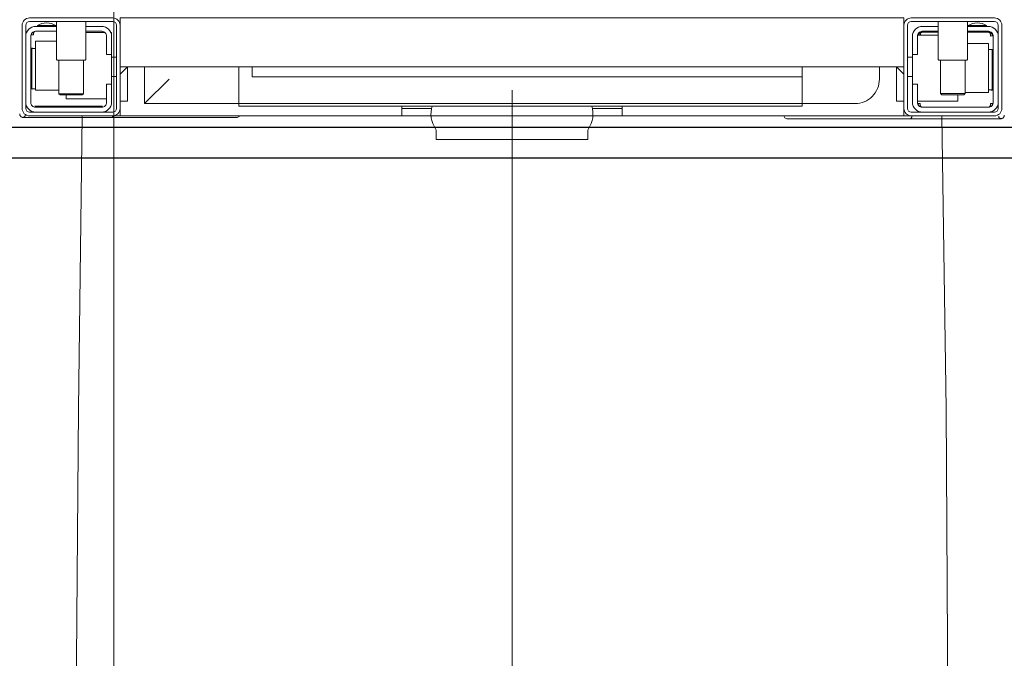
# Model space of a CAD drawing. Header units: millimetres. Extents: x -1893473 to 1546619, y -568027 to 942944.
# Tile 177 of 256: x 168305 to 168707, y -496083 to -495823. Entities that reach past the tile are written whole.
import ezdxf
from ezdxf.enums import TextEntityAlignment as Align

# ---------------------------------------------------------------- set-up
doc = ezdxf.new("R2010")
doc.units = ezdxf.units.MM
doc.header["$LTSCALE"] = 0.2
doc.layers.get('0').update_dxf_attribs({"lineweight": 0})
for name, color, linetype, lineweight in [('!! 0_Opis_pom', 9, 'Continuous', 13), ('!! 1_OPIS POM NOWE', 140, 'Continuous', 5), ('!! 2_wypos-sanitarne', 240, 'Continuous', 9), ('!! wymiary osi', 250, 'Continuous', 9), ('P-Opis nadproża', 150, 'Continuous', 9)]:
    doc.layers.add(name, color=color, linetype=linetype, lineweight=lineweight)
doc.layers.add('!! 1_zabudowa GK', color=33, linetype='Continuous')
doc.layers.add('!!_@ wypos sanit nd', color=7, linetype='Continuous', lineweight=0, plot=False)
doc.styles.add('ARIAL', font='tahoma.ttf')
doc.styles.add('TXT', font='simplex.shx')
doc.dimstyles.new('DIM50', dxfattribs={"dimscale": 5, "dimtxt": 2.5, "dimasz": 1.5, "dimexe": 0, "dimexo": 0, "dimgap": 0.5, "dimtad": 1, "dimdec": 4, "dimrnd": 0.5, "dimdsep": 46, "dimtxsty": 'TXT', "dimblk1": 'TICK1', "dimblk2": 'TICK1', "dimsah": 1, "dimcen": 0, "dimse1": 1, "dimse2": 1, "dimclrd": 1, "dimclre": 7, "dimclrt": 9, "dimadec": 0, "dimazin": 0, "dimtfac": 1, "dimtdec": 4, "dimtmove": 2, "dimatfit": 3, "dimldrblk": 'TICK1', "dimfxl": 1, "dimtolj": 1, "dimarcsym": 0})

# ---------------------------------------------------------------- blocks, each defined once
blk = doc.blocks.new('A$C324a30b8')
for points in [[(0, 0.01049), (0, -0.71083)], [(0.17552, 0), (0.17692, -0.11958), (0.17797, -0.23916)], [(-0.17797, -0.23916), (-0.17727, -0.11958), (-0.17552, 0)], [(-0.17552, 0), (0.17552, 0)]]:
    blk.add_lwpolyline(points)
blk = doc.blocks.new('A$C4ebe9e89')
for points in [[(-0.2, 0.01268), (-0.2, 0.04668, -0.414214), (-0.197, 0.04968), (-0.163, 0.04968, -0.414214), (-0.16, 0.04668), (-0.16, 0.01268, -0.414214), (-0.163, 0.00968), (-0.197, 0.00968, -0.414214)], [(0.16, 0.01268), (0.16, 0.04668, -0.414214), (0.163, 0.04968), (0.197, 0.04968, -0.414214), (0.2, 0.04668), (0.2, 0.01268, -0.414214), (0.197, 0.00968), (0.163, 0.00968, -0.414214)], [(-0.1615, 0.04668), (-0.1615, 0.01268, -0.414214), (-0.163, 0.01118), (-0.197, 0.01118, -0.414214), (-0.1985, 0.01268), (-0.1985, 0.04668, -0.414214), (-0.197, 0.04818), (-0.163, 0.04818, -0.414214)], [(0.1985, 0.04668), (0.1985, 0.01268, -0.414214), (0.197, 0.01118), (0.163, 0.01118, -0.414214), (0.1615, 0.01268), (0.1615, 0.04668, -0.414214), (0.163, 0.04818), (0.197, 0.04818, -0.414214)]]:
    blk.add_lwpolyline(points, format="xyb", close=True)
for points in [[(-0.16, 0.04668), (-0.16, 0.04968), (0.16, 0.04968), (0.16, 0.04668)], [(-0.16, 0.03368), (-0.16, 0.04568)], [(0.16, 0.03368), (0.16, 0.04568)], [(-0.19478, 0.04378), (-0.186, 0.04378)], [(-0.192, 0.04418), (-0.192, 0.04378)], [(-0.188, 0.04418), (-0.188, 0.04378)], [(-0.16664, 0.04268), (-0.16666, 0.04284), (-0.16669, 0.04295), (-0.16672, 0.04306), (-0.16675, 0.04316), (-0.16679, 0.04326), (-0.16683, 0.04337), (-0.16689, 0.04346), (-0.16694, 0.04355), (-0.16701, 0.04363), (-0.1671, 0.0437), (-0.16718, 0.04375), (-0.16728, 0.04378), (-0.16718, 0.04377), (-0.16708, 0.04376), (-0.16696, 0.04373), (-0.16686, 0.0437), (-0.16677, 0.04367), (-0.16666, 0.04362), (-0.16657, 0.04357), (-0.16646, 0.0435), (-0.16636, 0.04342), (-0.16627, 0.04334), (-0.16618, 0.04324), (-0.1661, 0.04314), (-0.16603, 0.04303), (-0.16597, 0.04292), (-0.16592, 0.0428), (-0.16588, 0.04268), (-0.174, 0.04268)], [(-0.174, 0.04378), (-0.16722, 0.04378)], [(0.1635, 0.03468), (0.1635, 0.04218)], [(0.174, 0.04368), (0.16618, 0.04368)], [(0.167, 0.04412), (0.16693, 0.04403), (0.16687, 0.04393), (0.16681, 0.04381), (0.16675, 0.04368)], [(0.19499, 0.04412), (0.19506, 0.04404), (0.19512, 0.04395), (0.19517, 0.04385), (0.19521, 0.04376), (0.19525, 0.04365), (0.19528, 0.04355), (0.19531, 0.04344), (0.19533, 0.04333), (0.19535, 0.04322), (0.19537, 0.04311), (0.19538, 0.04301), (0.19539, 0.04291), (0.19538, 0.04281), (0.19547, 0.04278), (0.19557, 0.04278), (0.19568, 0.04278), (0.19578, 0.04278), (0.19589, 0.04278), (0.19613, 0.04278), (0.19616, 0.04288), (0.19615, 0.04299), (0.19613, 0.04311), (0.19609, 0.04324), (0.19605, 0.04336), (0.19594, 0.04357)], [(-0.19591, 0.03679), (-0.19602, 0.03679), (-0.19616, 0.03679), (-0.19632, 0.03679), (-0.1965, 0.03679)], [(-0.185, 0.01918), (-0.1945, 0.01918), (-0.1945, 0.03918), (-0.186, 0.03918)], [(0.186, 0.04018), (0.1945, 0.04018), (0.1945, 0.02018), (0.185, 0.02018)], [(0.19591, 0.03729), (0.19602, 0.03729), (0.19616, 0.03729), (0.19632, 0.03729), (0.1965, 0.03729)], [(-0.185, 0.03238), (-0.185, 0.01876), (-0.1845, 0.01826), (-0.1755, 0.01826), (-0.175, 0.01876), (-0.175, 0.03238)], [(-0.1615, 0.03368), (-0.1635, 0.03368)], [(0.1615, 0.03368), (0.1635, 0.03368)], [(0.175, 0.03238), (0.175, 0.01872), (0.1755, 0.01822), (0.1845, 0.01822), (0.185, 0.01872), (0.185, 0.03238)], [(0.16, 0.02668), (0.157, 0.02968), (0.16, 0.02968), (-0.16, 0.02968), (-0.157, 0.02968), (-0.16, 0.02668)], [(-0.157, 0.02968), (-0.157, 0.01568), (-0.16, 0.01568)], [(0.10602, 0.02968), (0.10602, 0.0256), (-0.11847, 0.0256)], [(0.11153, 0.02968), (0.11153, 0.01468), (0.15, 0.01468)], [(0.14, 0.02468), (0.15, 0.01468), (0.15, 0.02968)], [(0.16, 0.01568), (0.157, 0.01568), (0.157, 0.02968)], [(-0.1615, 0.02568), (-0.1635, 0.02568)], [(0.1615, 0.02568), (0.1635, 0.02568)], [(-0.1965, 0.02017), (-0.19632, 0.02017), (-0.19616, 0.02017), (-0.19602, 0.02017), (-0.19591, 0.02017)], [(0.1965, 0.02067), (0.19632, 0.02067), (0.19616, 0.02067), (0.19602, 0.02067), (0.19591, 0.02067)], [(-0.175, 0.01876), (-0.185, 0.01876)], [(-0.182, 0.01826), (-0.182, 0.01568), (-0.1655, 0.01568)], [(0.1655, 0.01668), (0.182, 0.01668), (0.182, 0.01822)], [(0.185, 0.01872), (0.175, 0.01872)], [(-0.16636, 0.01353), (-0.16625, 0.01364), (-0.16618, 0.01371), (-0.16612, 0.01379), (-0.16606, 0.01388), (-0.166, 0.01398), (-0.16596, 0.01407), (-0.16592, 0.01417), (-0.16589, 0.01428), (-0.16586, 0.01438), (-0.16584, 0.01449), (-0.16583, 0.01459), (-0.16583, 0.01469), (-0.16593, 0.01468), (-0.16606, 0.01468), (-0.1663, 0.01468), (-0.1664, 0.01468), (-0.16651, 0.01468), (-0.16661, 0.01468), (-0.16661, 0.01458), (-0.16662, 0.01448), (-0.16663, 0.01438), (-0.16664, 0.01428), (-0.16665, 0.01418), (-0.16667, 0.01407), (-0.1667, 0.01397), (-0.16673, 0.01387), (-0.16676, 0.01377), (-0.1668, 0.01366), (-0.16685, 0.01356), (-0.1669, 0.01347), (-0.16697, 0.01338), (-0.16704, 0.01331), (-0.16712, 0.01325), (-0.16725, 0.01318), (-0.19475, 0.01318), (-0.19493, 0.01328), (-0.19501, 0.01336), (-0.19507, 0.01344), (-0.19513, 0.01353), (-0.19518, 0.01363), (-0.19522, 0.01372), (-0.19526, 0.01383), (-0.19529, 0.01393), (-0.19532, 0.01405), (-0.19534, 0.01415), (-0.19536, 0.01425), (-0.19537, 0.01435), (-0.19538, 0.01446), (-0.19538, 0.01458), (-0.19539, 0.01468), (-0.19617, 0.01467), (-0.19616, 0.01456), (-0.19615, 0.01446), (-0.19613, 0.01435), (-0.1961, 0.01425), (-0.19607, 0.01415), (-0.19603, 0.01405), (-0.19598, 0.01395), (-0.19592, 0.01386), (-0.19586, 0.01377), (-0.19579, 0.01369), (-0.19571, 0.01361), (-0.19563, 0.01353)], [(-0.03305, 0.00968), (-0.16, 0.00968), (-0.16, 0.01268)], [(-0.045, 0.00968), (-0.045, 0.01368)], [(-0.045, 0.01268), (-0.03283, 0.01268)], [(0.03283, 0.01268), (0.045, 0.01268)], [(0.16, 0.01268), (0.16, 0.00968), (0.03305, 0.00968)], [(0.045, 0.01368), (0.045, 0.00968)], [(0.16722, 0.01368), (0.19467, 0.01368), (0.19478, 0.01368)], [(0.17, 0.01318), (0.17, 0.01368)], [(0.174, 0.01318), (0.174, 0.01368)]]:
    blk.add_lwpolyline(points)
for points in [[(-0.1985, 0.04218, -0.414214), (-0.1945, 0.04618), (-0.18625, 0.04618), (-0.18625, 0.04656), (-0.19375, 0.04656), (-0.19375, 0.04618)], [(-0.18625, 0.04656, 0.119096), (-0.19, 0.04764, 0.119096), (-0.19375, 0.04656)], [(-0.186, 0.04818), (-0.186, 0.03288, 0.414214), (-0.1855, 0.03238), (-0.1745, 0.03238, 0.414214), (-0.174, 0.03288), (-0.174, 0.04818)], [(-0.174, 0.04618), (-0.1675, 0.04618, -0.414214), (-0.1635, 0.04218), (-0.16353, 0.04268)], [(0.16379, 0.04368), (0.1635, 0.04368), (0.1635, 0.04218, -0.414214), (0.1675, 0.04618), (0.174, 0.04618)], [(0.174, 0.04818), (0.174, 0.03288, 0.414214), (0.1745, 0.03238), (0.1855, 0.03238, 0.414214), (0.186, 0.03288), (0.186, 0.04818)], [(0.19375, 0.04656, 0.119096), (0.19, 0.04764, 0.119096), (0.18625, 0.04656)], [(0.19375, 0.04618), (0.19375, 0.04656), (0.18625, 0.04656), (0.18625, 0.04618), (0.1945, 0.04618, -0.414214), (0.1985, 0.04218)], [(-0.186, 0.04418), (-0.1945, 0.04418, 0.414214), (-0.1965, 0.04218), (-0.1965, 0.01518, 0.414214), (-0.1945, 0.01318), (-0.1675, 0.01318, 0.414214), (-0.1655, 0.01518), (-0.1655, 0.02268), (-0.1635, 0.02268), (-0.1635, 0.04218)], [(-0.1635, 0.03468), (-0.1655, 0.03468), (-0.1655, 0.04218, 0.414214), (-0.1675, 0.04418), (-0.174, 0.04418)], [(0.174, 0.04418), (0.1675, 0.04418, 0.414214), (0.1655, 0.04218), (0.1655, 0.03468), (0.1635, 0.03468), (0.1635, 0.01518, 0.414214), (0.1675, 0.01118)], [(0.1635, 0.02268), (0.1655, 0.02268), (0.1655, 0.01518, 0.414214), (0.1675, 0.01318), (0.1945, 0.01318, 0.414214), (0.1965, 0.01518), (0.1965, 0.04218, 0.414214), (0.1945, 0.04418), (0.186, 0.04418)], [(-0.1945, 0.02025), (-0.19515, 0.02024), (-0.19542, 0.02024), (-0.1956, 0.02024), (-0.19567, 0.02024, 0.116465), (-0.19589, 0.02018), (-0.19601, 0.02013), (-0.19601, 0.03683), (-0.19589, 0.03678, 0.116465), (-0.19567, 0.03672), (-0.19542, 0.03672), (-0.19515, 0.03672), (-0.1945, 0.03671)], [(0.1945, 0.03721), (0.19515, 0.03722), (0.19542, 0.03722), (0.1956, 0.03722), (0.19567, 0.03722, 0.116465), (0.19589, 0.03728), (0.19601, 0.03733), (0.19601, 0.02063), (0.19589, 0.02068, 0.116465), (0.19567, 0.02074), (0.19542, 0.02074), (0.19515, 0.02074), (0.1945, 0.02075)], [(-0.15, 0.02968), (-0.15, 0.02468, 0.414214), (-0.14, 0.01468), (-0.11847, 0.01468), (-0.11847, 0.02968)], [(-0.1675, 0.01118, 0.414214), (-0.1635, 0.01518), (-0.1635, 0.02268)], [(-0.1985, 0.01518, 0.414214), (-0.1945, 0.01118)], [(-0.04, 0.01368), (-0.03255, 0.01368, 0.236962), (-0.03118, 0.00443, -0.154353), (-0.031, 0.00386), (-0.031, 0), (0.031, 0), (0.031, 0.00386, -0.154353), (0.03118, 0.00443, 0.236962), (0.03256, 0.01368), (0.04, 0.01368)], [(0.1945, 0.01118, 0.414214), (0.1985, 0.01518)], [(-0.20099, 0.00998, 0.198909), (-0.20055, 0.00892, 0.091301), (-0.20011, 0.00862)], [(-0.16237, 0.00849), (-0.16249, 0.00849), (-0.16269, 0.00849), (-0.16294, 0.00849), (-0.16323, 0.00849), (-0.16357, 0.00849), (-0.16393, 0.00849), (-0.16428, 0.00849), (-0.19771, 0.00849), (-0.19841, 0.00849), (-0.19903, 0.00849), (-0.19948, 0.00849), (-0.19961, 0.00849), (-0.19973, 0.00851), (-0.19984, 0.00853), (-0.20003, 0.00859, 0.517033), (-0.1987, 0.00952)], [(-0.1633, 0.00948, 0.412536), (-0.1623, 0.00848), (-0.1125, 0.00848), (-0.11221, 0.00851), (-0.11193, 0.0086), (-0.11168, 0.00873), (-0.11145, 0.00892), (-0.11126, 0.00914), (-0.11112, 0.0094), (-0.11104, 0.00968)], [(0.11124, 0.00968), (0.11142, 0.00944), (0.11165, 0.00925), (0.11192, 0.0091), (0.1122, 0.00901), (0.1125, 0.00898), (0.1623, 0.00898, 0.326231), (0.16325, 0.00968)], [(0.1987, 0.01002, 0.000114), (0.1987, 0.01002, 0.517015), (0.20003, 0.00909), (0.19993, 0.00905), (0.19983, 0.00903), (0.19971, 0.009), (0.19958, 0.00899), (0.19948, 0.00899), (0.19903, 0.00899), (0.19841, 0.00899), (0.19771, 0.00899), (0.16428, 0.00899), (0.16393, 0.00899), (0.16357, 0.00899), (0.16323, 0.00899), (0.16294, 0.00899), (0.16269, 0.00899), (0.16249, 0.00899), (0.16237, 0.00899)], [(0.20011, 0.00912, 0.091301), (0.20055, 0.00942, 0.198909), (0.20099, 0.01048)]]:
    blk.add_lwpolyline(points, format="xyb")
for points in [[(-0.19467, 0.04378), (-0.19466, 0.04378), (-0.19466, 0.04378), (-0.19466, 0.04378), (-0.19466, 0.04378), (-0.19466, 0.04378), (-0.19466, 0.04378), (-0.19466, 0.04378), (-0.19466, 0.04378), (-0.19466, 0.04378), (-0.19466, 0.04378), (-0.19466, 0.04378), (-0.19466, 0.04378), (-0.19466, 0.04378), (-0.19466, 0.04378), (-0.19466, 0.04378), (-0.19466, 0.04378), (-0.19467, 0.04378), (-0.19467, 0.04378), (-0.19467, 0.04378), (-0.19467, 0.04378), (-0.19468, 0.04378), (-0.19468, 0.04378), (-0.19469, 0.04378), (-0.1947, 0.04378), (-0.1947, 0.04378), (-0.19471, 0.04378), (-0.19471, 0.04378), (-0.19471, 0.04378), (-0.19471, 0.04378), (-0.19472, 0.04378), (-0.19472, 0.04378), (-0.19472, 0.04377), (-0.19472, 0.04377), (-0.19473, 0.04377), (-0.19473, 0.04377), (-0.19473, 0.04377), (-0.19473, 0.04377), (-0.19473, 0.04377), (-0.19473, 0.04377), (-0.19474, 0.04377), (-0.19474, 0.04377), (-0.19474, 0.04377), (-0.19474, 0.04377), (-0.19474, 0.04377), (-0.19475, 0.04377), (-0.19475, 0.04377), (-0.19475, 0.04377), (-0.19475, 0.04377), (-0.19476, 0.04377), (-0.19476, 0.04377), (-0.19476, 0.04377), (-0.19477, 0.04376), (-0.19477, 0.04376), (-0.19477, 0.04376), (-0.19478, 0.04376), (-0.19479, 0.04376), (-0.19479, 0.04376), (-0.1948, 0.04375), (-0.19481, 0.04375), (-0.19481, 0.04375), (-0.19482, 0.04374), (-0.19483, 0.04374), (-0.19483, 0.04374), (-0.19484, 0.04373), (-0.19485, 0.04373), (-0.19485, 0.04373), (-0.19486, 0.04372), (-0.19487, 0.04372), (-0.19488, 0.04371), (-0.19488, 0.04371), (-0.19489, 0.0437), (-0.1949, 0.0437), (-0.1949, 0.04369), (-0.19491, 0.04369), (-0.19492, 0.04368), (-0.19493, 0.04368), (-0.19493, 0.04367), (-0.19494, 0.04367), (-0.19495, 0.04366), (-0.19495, 0.04366), (-0.19496, 0.04365), (-0.19497, 0.04364), (-0.19497, 0.04364), (-0.19498, 0.04363), (-0.19499, 0.04362), (-0.19499, 0.04362), (-0.195, 0.04361), (-0.19501, 0.0436), (-0.19501, 0.04359), (-0.19502, 0.04359), (-0.19503, 0.04358), (-0.19503, 0.04357), (-0.19504, 0.04356), (-0.19504, 0.04356), (-0.19505, 0.04355), (-0.19506, 0.04354), (-0.19506, 0.04353), (-0.19507, 0.04352), (-0.19508, 0.04351), (-0.19508, 0.0435), (-0.19509, 0.04349), (-0.19509, 0.04349), (-0.1951, 0.04348), (-0.19511, 0.04347), (-0.19511, 0.04346), (-0.19512, 0.04345), (-0.19512, 0.04344), (-0.19513, 0.04343), (-0.19513, 0.04342), (-0.19514, 0.04341), (-0.19515, 0.0434), (-0.19515, 0.04339), (-0.19516, 0.04338), (-0.19516, 0.04337), (-0.19517, 0.04336), (-0.19517, 0.04334), (-0.19518, 0.04333), (-0.19518, 0.04332), (-0.19519, 0.04331), (-0.19519, 0.0433), (-0.1952, 0.04329), (-0.1952, 0.04328), (-0.19521, 0.04327), (-0.19521, 0.04325), (-0.19522, 0.04324), (-0.19522, 0.04323), (-0.19523, 0.04322), (-0.19523, 0.04321), (-0.19524, 0.04319), (-0.19524, 0.04318), (-0.19525, 0.04317), (-0.19525, 0.04316), (-0.19526, 0.04313), (-0.19527, 0.04311), (-0.19527, 0.04308), (-0.19528, 0.04306), (-0.19529, 0.04303), (-0.1953, 0.043), (-0.1953, 0.04298), (-0.19531, 0.04295), (-0.19532, 0.04292), (-0.19532, 0.0429), (-0.19533, 0.04287), (-0.19533, 0.04285), (-0.19534, 0.04282), (-0.19534, 0.04279), (-0.19535, 0.04277), (-0.19535, 0.04274), (-0.19536, 0.04271), (-0.19536, 0.04269), (-0.19536, 0.04266), (-0.19537, 0.04263), (-0.19537, 0.04261), (-0.19537, 0.04258), (-0.19537, 0.04257), (-0.19537, 0.04256), (-0.19537, 0.04255), (-0.19537, 0.04255), (-0.19537, 0.04254), (-0.19538, 0.04253), (-0.19538, 0.04253), (-0.19538, 0.04252), (-0.19538, 0.04252), (-0.19538, 0.04251), (-0.19538, 0.04251), (-0.19538, 0.0425), (-0.19538, 0.04249), (-0.19538, 0.04249), (-0.19538, 0.04248), (-0.19538, 0.04248), (-0.19538, 0.04248), (-0.19538, 0.04247), (-0.19538, 0.04247), (-0.19538, 0.04246), (-0.19538, 0.04246), (-0.19538, 0.04246), (-0.19538, 0.04245), (-0.19538, 0.04245), (-0.19538, 0.04245), (-0.19538, 0.04244), (-0.19538, 0.04244), (-0.19538, 0.04244), (-0.19538, 0.04244), (-0.19538, 0.04243), (-0.19538, 0.04243), (-0.19538, 0.04243), (-0.19538, 0.04242), (-0.19538, 0.04242), (-0.19538, 0.04241), (-0.19538, 0.04241), (-0.19538, 0.0424), (-0.19538, 0.0424), (-0.19538, 0.04239), (-0.19538, 0.04239), (-0.19538, 0.04239), (-0.19538, 0.04238), (-0.19538, 0.04238), (-0.19538, 0.04237), (-0.19538, 0.04237), (-0.19538, 0.04236), (-0.19538, 0.04236), (-0.19538, 0.04235), (-0.19538, 0.04235), (-0.19538, 0.04234), (-0.19538, 0.04234), (-0.19538, 0.04234), (-0.19538, 0.04233), (-0.19538, 0.04232), (-0.19538, 0.04232), (-0.19538, 0.04231), (-0.19538, 0.04231), (-0.19538, 0.04231), (-0.19538, 0.0423), (-0.19538, 0.0423), (-0.19538, 0.04229), (-0.19538, 0.04229), (-0.19538, 0.04229), (-0.19538, 0.04229), (-0.19538, 0.04228), (-0.19538, 0.04228), (-0.19538, 0.04228), (-0.19538, 0.04228), (-0.19539, 0.04228), (-0.19539, 0.04228), (-0.19539, 0.04228), (-0.19539, 0.04227), (-0.19539, 0.04227), (-0.1954, 0.04227), (-0.1954, 0.04227), (-0.1954, 0.04227), (-0.1954, 0.04227), (-0.19541, 0.04227), (-0.19541, 0.04227), (-0.19542, 0.04227), (-0.19542, 0.04227), (-0.19543, 0.04228), (-0.19544, 0.04228), (-0.19545, 0.04228), (-0.19545, 0.04228), (-0.19546, 0.04228), (-0.19546, 0.04228), (-0.19546, 0.04228), (-0.19547, 0.04228), (-0.19548, 0.04228), (-0.19549, 0.04228), (-0.19549, 0.04228), (-0.1955, 0.04228), (-0.19551, 0.04228), (-0.19552, 0.04228), (-0.19553, 0.04228), (-0.19554, 0.04228), (-0.19555, 0.04228), (-0.19556, 0.04228), (-0.19557, 0.04228), (-0.19558, 0.04228), (-0.19559, 0.04228), (-0.19561, 0.04228), (-0.19563, 0.04228), (-0.19565, 0.04228), (-0.19568, 0.04228), (-0.1957, 0.04228), (-0.19574, 0.04228), (-0.19576, 0.04228), (-0.19578, 0.04228), (-0.19595, 0.04228), (-0.19596, 0.04228), (-0.19598, 0.04228), (-0.19599, 0.04228), (-0.196, 0.04228), (-0.19602, 0.04228), (-0.19603, 0.04228), (-0.19604, 0.04228), (-0.19605, 0.04228), (-0.19606, 0.04228), (-0.19607, 0.04228), (-0.19608, 0.04228), (-0.19609, 0.04228), (-0.1961, 0.04228), (-0.19611, 0.04228), (-0.19612, 0.04228), (-0.19613, 0.04229), (-0.19613, 0.04229), (-0.19614, 0.04229), (-0.19614, 0.04229), (-0.19615, 0.04229), (-0.19615, 0.04229), (-0.19615, 0.04229), (-0.19615, 0.04229), (-0.19616, 0.04229), (-0.19616, 0.04229), (-0.19616, 0.04228), (-0.19616, 0.04228), (-0.19616, 0.04228), (-0.19616, 0.04228), (-0.19616, 0.04228), (-0.19616, 0.04228), (-0.19616, 0.04227), (-0.19616, 0.04227), (-0.19616, 0.04227), (-0.19617, 0.04227), (-0.19617, 0.04227), (-0.19617, 0.04227), (-0.19617, 0.04227), (-0.19617, 0.04227), (-0.19617, 0.04227), (-0.19617, 0.04227), (-0.19617, 0.04228), (-0.19617, 0.04228), (-0.19617, 0.04228), (-0.19617, 0.04229), (-0.19617, 0.04229), (-0.19617, 0.04229), (-0.19617, 0.0423), (-0.19617, 0.04231), (-0.19617, 0.04232), (-0.19617, 0.04233), (-0.19617, 0.04234), (-0.19616, 0.04234), (-0.19616, 0.04234), (-0.19616, 0.04235), (-0.19616, 0.04235), (-0.19616, 0.04236), (-0.19616, 0.04236), (-0.19616, 0.04237), (-0.19616, 0.04238), (-0.19616, 0.04239), (-0.19616, 0.04239), (-0.19616, 0.0424), (-0.19616, 0.0424), (-0.19616, 0.04241), (-0.19616, 0.04241), (-0.19616, 0.04241), (-0.19616, 0.04242), (-0.19616, 0.04242), (-0.19616, 0.04243), (-0.19616, 0.04243), (-0.19616, 0.04244), (-0.19616, 0.04244), (-0.19616, 0.04245), (-0.19616, 0.04245), (-0.19616, 0.04246), (-0.19616, 0.04246), (-0.19615, 0.04246), (-0.19615, 0.04246), (-0.19615, 0.04247), (-0.19615, 0.04247), (-0.19615, 0.04248), (-0.19615, 0.04248), (-0.19615, 0.04248), (-0.19615, 0.04249), (-0.19615, 0.04249), (-0.19615, 0.0425), (-0.19615, 0.04251), (-0.19615, 0.04251), (-0.19615, 0.04252), (-0.19615, 0.04252), (-0.19614, 0.04253), (-0.19614, 0.04254), (-0.19614, 0.04254), (-0.19614, 0.04255), (-0.19614, 0.04256), (-0.19614, 0.04256), (-0.19614, 0.04257), (-0.19614, 0.04258), (-0.19613, 0.04259), (-0.19613, 0.0426), (-0.19613, 0.0426), (-0.19613, 0.04261), (-0.19612, 0.04263), (-0.19612, 0.04264), (-0.19612, 0.04266), (-0.19611, 0.04268), (-0.19611, 0.04269), (-0.1961, 0.04271), (-0.1961, 0.04273), (-0.19609, 0.04274), (-0.19609, 0.04276), (-0.19608, 0.04277), (-0.19608, 0.04279), (-0.19607, 0.04281), (-0.19606, 0.04282), (-0.19606, 0.04284), (-0.19605, 0.04285), (-0.19605, 0.04287), (-0.19604, 0.04288), (-0.19603, 0.0429), (-0.19602, 0.04291), (-0.19602, 0.04293), (-0.19601, 0.04295), (-0.196, 0.04296), (-0.19599, 0.04298), (-0.19599, 0.04299), (-0.19598, 0.043), (-0.19597, 0.04302), (-0.19596, 0.04303), (-0.19595, 0.04305), (-0.19595, 0.04306), (-0.19594, 0.04308), (-0.19593, 0.04309), (-0.19592, 0.04311), (-0.19591, 0.04312), (-0.1959, 0.04313), (-0.19589, 0.04315), (-0.19588, 0.04316), (-0.19587, 0.04317), (-0.19586, 0.04319), (-0.19585, 0.0432), (-0.19584, 0.04321), (-0.19583, 0.04323), (-0.19582, 0.04324), (-0.19581, 0.04325), (-0.1958, 0.04327), (-0.19578, 0.04328), (-0.19577, 0.04329), (-0.19576, 0.0433), (-0.19575, 0.04332), (-0.19574, 0.04333), (-0.19573, 0.04334), (-0.19571, 0.04335), (-0.1957, 0.04336), (-0.19569, 0.04338), (-0.19568, 0.04339), (-0.19567, 0.0434), (-0.19565, 0.04341), (-0.19564, 0.04342), (-0.19563, 0.04343), (-0.19561, 0.04344), (-0.1956, 0.04345), (-0.19559, 0.04346), (-0.19557, 0.04347), (-0.19556, 0.04348), (-0.19555, 0.04349), (-0.19553, 0.0435), (-0.19552, 0.04351), (-0.19551, 0.04352), (-0.19549, 0.04353), (-0.19548, 0.04354), (-0.19546, 0.04355), (-0.19545, 0.04356), (-0.19543, 0.04357), (-0.19542, 0.04358), (-0.19541, 0.04358), (-0.19539, 0.04359), (-0.19538, 0.0436), (-0.19536, 0.04361), (-0.19535, 0.04362), (-0.19533, 0.04362), (-0.19532, 0.04363), (-0.1953, 0.04364), (-0.19529, 0.04365), (-0.19527, 0.04365), (-0.19525, 0.04366), (-0.19524, 0.04367), (-0.19522, 0.04367), (-0.19521, 0.04368), (-0.19519, 0.04368), (-0.19518, 0.04369), (-0.19516, 0.0437), (-0.19514, 0.0437), (-0.19513, 0.04371), (-0.19511, 0.04371), (-0.1951, 0.04372), (-0.19508, 0.04372), (-0.19506, 0.04373), (-0.19505, 0.04373), (-0.19503, 0.04373), (-0.19501, 0.04374), (-0.195, 0.04374), (-0.19498, 0.04375), (-0.19496, 0.04375), (-0.19495, 0.04375), (-0.19493, 0.04376), (-0.19491, 0.04376), (-0.19491, 0.04376), (-0.1949, 0.04376), (-0.19489, 0.04376), (-0.19488, 0.04376), (-0.19487, 0.04377), (-0.19486, 0.04377), (-0.19485, 0.04377), (-0.19483, 0.04377), (-0.19482, 0.04377), (-0.19481, 0.04377), (-0.1948, 0.04377), (-0.19479, 0.04377), (-0.19479, 0.04377), (-0.19478, 0.04377), (-0.19478, 0.04378), (-0.19477, 0.04378), (-0.19476, 0.04378), (-0.19475, 0.04378), (-0.19475, 0.04378), (-0.19474, 0.04378), (-0.19474, 0.04378), (-0.19473, 0.04378), (-0.19473, 0.04378), (-0.19471, 0.04378), (-0.1947, 0.04378), (-0.1947, 0.04378), (-0.19469, 0.04378), (-0.19469, 0.04378), (-0.19469, 0.04378), (-0.19469, 0.04378), (-0.19469, 0.04378), (-0.19468, 0.04378), (-0.19468, 0.04378), (-0.19468, 0.04378), (-0.19467, 0.04378), (-0.19467, 0.04378), (-0.19467, 0.04378), (-0.19467, 0.04378)], [(-0.11847, 0.01368), (0.11153, 0.01368), (0.11153, 0.01468), (-0.11847, 0.01468)]]:
    blk.add_lwpolyline(points, close=True)
blk = doc.blocks.new('TICK1')
at = {"color": 0}
for p, q in [((0, -1.4), (0, 1.4)), ((0, 0), (-1, 0))]:
    blk.add_line(p, q, dxfattribs=at)
at = {"color": 2}
blk.add_line((-1, -1), (1, 1), dxfattribs=at)
blk = doc.blocks.new('*D1274')
at = {"layer": '!! wymiary osi', "color": 1, "lineweight": -2, "transparency": 16777216}
blk.add_line((296576.01, -501586.25), (296576.01, -504386.25), dxfattribs=at)
at = {"layer": 'DEFPOINTS', "color": 0, "transparency": 16777216}
for p in [(296190.67, -501578.75), (296190.67, -504393.75), (296576.01, -504393.75)]:
    blk.add_point(p, dxfattribs=at)
at = {"layer": '!! wymiary osi', "color": 1, "lineweight": -2, "transparency": 16777216, "xscale": 7.5, "yscale": 7.5, "zscale": 7.5}
for p, rotation in [((296576.01, -501578.75), 90), ((296576.01, -504393.75), 270)]:
    blk.add_blockref('TICK1', p, dxfattribs=dict(at, rotation=rotation))
at = {"layer": '!! wymiary osi', "color": 9, "transparency": 16777216, "insert": (296567.26, -502986.25), "char_height": 12.5, "attachment_point": 5, "rotation": 90, "style": 'TXT'}
blk.add_mtext('\\A1;2815', dxfattribs=at)
blk = doc.blocks.new('A$C2EB40A8D')
at = {"layer": '!! 1_zabudowa GK'}
for points in [[(6407.5648, -1464.98603), (3298.87011, -1464.98603)], [(6407.5648, -1477.48603), (3298.87011, -1477.48603)]]:
    blk.add_lwpolyline(points, dxfattribs=at)
at = {"layer": '!! 2_wypos-sanitarne', "xscale": -1000, "yscale": 1000, "zscale": 1000}
blk.add_blockref('A$C324a30b8', (4837.75685, -1460.27656), dxfattribs=at)
at = {"layer": '!!_@ wypos sanit nd', "xscale": -1000, "yscale": 1000, "zscale": 1000}
blk.add_blockref('A$C4ebe9e89', (4837.75685, -1469.95656), dxfattribs=at)
at = {"layer": '!! 0_Opis_pom', "ltscale": 0.7, "style": 'ARIAL'}
for tag, p in [('B1,21', (-891.77727, 31796.97458)), ('A1,16', (-13651.31084, 31587.95236)), ('B1,19', (-5798.61305, 31587.22944)), ('B1/17', (-9701.43347, 31565.05244)), ('1,23', (10805.41388, 31565.05244)), ('1,22', (4526.58954, 31507.65132)), ('A1,1', (-16866.13618, 31459.3792)), ('B1,18', (-7791.62894, 31330.08444)), ('B1,20', (-2961.4347, 31167.05787)), ('A1,6', (-19287.17717, 30923.71998)), ('B1,1', (14135.63445, 30913.92963)), ('B1,3', (17346.74696, 30023.81022)), ('B1,4', (29817.71501, 29157.67457)), ('A1,5', (-23454.5385, 28820.77901)), ('A1,2', (-17502.57721, 28602.57524)), ('B1,2D', (2616.16402, 28559.52261)), ('A1,15', (-13651.31084, 28261.46046)), ('B1,4', (29883.58177, 28158.35876)), ('B1,2B', (18801.54781, 27650.12382)), ('B1,2A', (13086.7373, 27376.04393)), ('A1,3', (-16846.27912, 25980.40356)), ('B1,8', (9089.53994, 25356.27639)), ('B1,6', (31915.87888, 23754.79829)), ('A1,4', (-24010.17576, 23559.17399)), ('B1,14', (-11621.32288, 23261.44183)), ('B1,13', (-3080.55208, 22924.09997)), ('B1,5', (29245.49088, 22896.69268)), ('B1,10', (3982.60923, 22874.21277)), ('B1,9', (5634.43488, 22623.92098)), ('B1,2C', (13327.26639, 22378.5328)), ('B1,7', (16398.41175, 22348.28836)), ('B1,11', (5553.20442, 20939.83877)), ('B1,12', (3693.27174, 20628.72148)), ('C1,3', (5969.08376, 16336.01084)), ('C1,2', (11955.93711, 11671.55655)), ('C1,1', (15659.17205, 11415.94196)), ('C1,4', (5140.00888, 9205.5831)), ('C1,5', (5680.4486, 6154.54995)), ('C1,10', (16327.05085, 6080.66085)), ('C1,9', (16526.57171, 3173.45283)), ('C1,6', (6367.37903, 2771.84181)), ('D0,18', (-1981.87701, -110.73158)), ('D0,7', (-13531.42299, -1159.67649)), ('C1,7', (7275.77161, -1303.00991)), ('D0,17', (2064.87671, -1345.69113)), ('D0,3', (-9324.21674, -1442.63631)), ('D0,6', (-17529.61851, -1957.37463)), ('D0,10', (-21369.4432, -2140.60378)), ('D,09', (-12990.08379, -2746.32902)), ('D0,2', (-5516.19514, -3101.87722)), ('D0,16', (2266.73061, -3284.15369)), ('D0,8', (-14357.79539, -3567.69719)), ('D0,5', (-10461.54478, -3629.26575)), ('D0,4', (-8396.53404, -4353.7937)), ('D0,15', (1974.41895, -5205.84774)), ('D0,1', (-5633.49598, -5662.48534)), ('D0,11', (-23334.09291, -6045.78706)), ('D0,12', (-22436.85763, -9302.9678)), ('D0,13', (-22436.85763, -11581.16526)), ('D0,14', (-13645.94445, -11884.57769))]:
    blk.add_attdef(tag, text='', height=119.68, dxfattribs=at).set_placement(p, align=Align.MIDDLE_CENTER)
at = {"layer": '!! 1_OPIS POM NOWE', "style": 'ARIAL'}
for tag, p in [('C1.7A', (7769.3756, 685.765)), ('C1.7C', (7655.80151, -2045.04756)), ('C1.8B', (10935.93068, -2107.41983)), ('C1.8A', (13897.39715, -2120.69016)), ('C1.7B', (8274.43201, -3270.18959)), ('E1.2', (16701.02923, -5331.07351)), ('E1.5E', (21974.23379, -5463.99012)), ('E1.5D', (24989.27391, -5785.36474)), ('E1.1', (8357.81567, -5851.01076)), ('E1.5C', (25222.53959, -6394.64172)), ('E1.5B', (27694.70831, -7009.86571)), ('E1.6', (5279.46063, -8141.28746)), ('E1.5A', (25547.9555, -8495.18994)), ('E1.5G', (23977.19473, -9792.46695)), ('E1.5F', (22414.7084, -9822.66389)), ('E1,4', (13935.69867, -10458.20073)), ('E1.5L', (28030.8296, -11267.7725)), ('E1.3', (5639.18862, -11994.01941)), ('E1.5H', (23988.49716, -12231.38049)), ('E1.5K', (27714.73934, -12977.98364)), ('E1.5I', (22290.68736, -13989.9049)), ('E1.5J', (27095.71534, -16088.17469))]:
    blk.add_attdef(tag, text='', height=119.68, dxfattribs=at).set_placement(p, align=Align.MIDDLE_CENTER)
at = {"layer": '!! wymiary osi'}
dim = blk.add_linear_dim(base=(4675.21245, -4092.48603), p1=(4289.87971, -1277.48603), p2=(4289.87971, -4092.48603), angle=90, dimstyle='DIM50', dxfattribs=at)
dim.commit()
dim.dimension.update_dxf_attribs({"geometry": '*D1274', "text_midpoint": (4666.46245, -2684.98603), "insert": (-291900.79406, 500301.26018)})

msp = doc.modelspace()

# ---------------------------------------------------------------- block references
at = {"layer": 'P-Opis nadproża', "color": 4}
msp.add_blockref('A$C2EB40A8D', (163667.94092, -494401.63474), dxfattribs=at)

doc.saveas('drawing.dxf')
